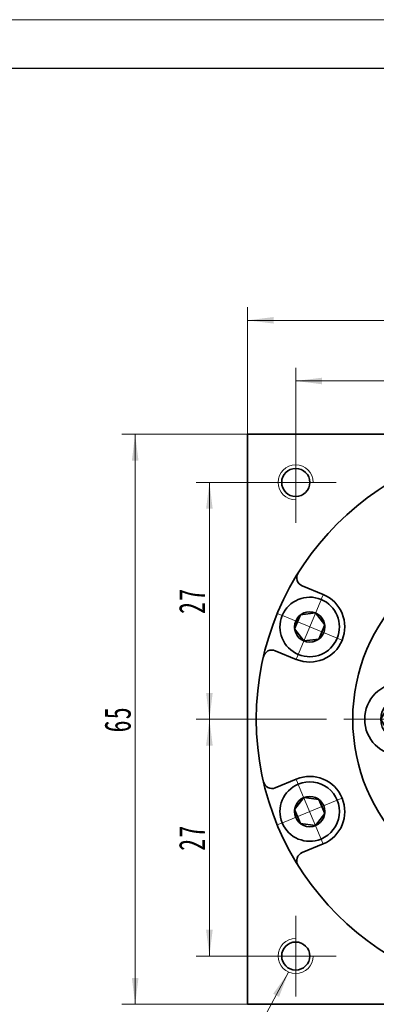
# Model space of a CAD drawing. Header units: millimetres. Extents: x -22 to 447, y -6 to 324.
# Tile 4 of 7: x 217 to 258, y 211 to 324. Entities that reach past the tile are written whole.
import ezdxf

# ---------------------------------------------------------------- set-up
doc = ezdxf.new("R2010")
doc.units = ezdxf.units.MM
doc.set_wipeout_variables(frame=1)
doc.linetypes.add('点画线', pattern=[18, 12, -2, 2, -2])
doc.layers.get('0').update_dxf_attribs({"lineweight": 35})
for name, color, linetype, lineweight in [('中心线层', 1, '点画线', 18), ('图框_外框线', 7, 'Continuous', 18), ('尺寸线层', 3, 'Continuous', 18), ('粗实线层', 7, 'Continuous', 35)]:
    doc.layers.add(name, color=color, linetype=linetype, lineweight=lineweight)
doc.styles.add('标准', font='txt', dxfattribs={"width": 0.667})
doc.dimstyles.new('a4-1-1', dxfattribs={"dimtxt": 3, "dimasz": 3, "dimexe": 1.5, "dimexo": 0, "dimgap": 0.5, "dimtad": 1, "dimdec": 3, "dimdsep": 46, "dimtxsty": '标准', "dimblk": '_CAXARROW', "dimcen": 0, "dimdle": 4, "dimazin": 2, "dimtfac": 0.707107, "dimtdec": 3, "dimtix": 1, "dimtmove": 2, "dimatfit": 3, "dimfxl": 1, "dimfrac": 2, "dimtolj": 1, "dimtzin": 0, "dimarcsym": 1})

# ---------------------------------------------------------------- blocks, each defined once
blk = doc.blocks.new('*X9')
at = {"layer": '尺寸线层', "linetype": 'Continuous', "transparency": 16777216}
for points in [[(248.36, 282.49), (251.36, 282.86), (251.36, 282.11)], [(275.36, 282.49), (272.36, 282.86), (272.36, 282.11)]]:
    blk.add_hatch(color=0, dxfattribs=at).paths.add_polyline_path(points, flags=0)
at = {"layer": '尺寸线层', "color": 0, "linetype": 'Continuous', "transparency": 16777216}
for p, q in [((248.36, 275.52), (248.36, 283.99)), ((275.36, 279.19), (275.36, 283.99)), ((248.36, 282.49), (275.36, 282.49))]:
    blk.add_line(p, q, dxfattribs=at)
at = {"layer": '尺寸线层', "color": 0, "transparency": 16777216, "insert": (261.86, 284.47), "char_height": 3, "width": 6, "attachment_point": 5, "line_spacing_factor": 1.15057, "style": '标准'}
blk.add_mtext('\\T1.1;27', dxfattribs=at)
blk = doc.blocks.new('_CAXARROW')
blk.add_hatch(color=0).paths.add_polyline_path([(0, 0), (-1, 0.125), (-1, -0.125)], flags=0)
blk = doc.blocks.new('*X11')
at = {"layer": '尺寸线层', "linetype": 'Continuous', "transparency": 16777216}
for points in [[(238.52, 270.92), (238.89, 267.92), (238.14, 267.92)], [(238.52, 243.92), (238.89, 246.92), (238.14, 246.92)]]:
    blk.add_hatch(color=0, dxfattribs=at).paths.add_polyline_path(points, flags=0)
at = {"layer": '尺寸线层', "color": 0, "linetype": 'Continuous', "transparency": 16777216}
for p, q in [((243.76, 270.92), (237.02, 270.92)), ((238.52, 270.92), (238.52, 243.92)), ((239.86, 243.92), (237.02, 243.92))]:
    blk.add_line(p, q, dxfattribs=at)
at = {"layer": '尺寸线层', "color": 0, "transparency": 16777216, "insert": (236.53, 257.42), "char_height": 3, "width": 6, "attachment_point": 5, "rotation": 90, "line_spacing_factor": 1.15057, "style": '标准'}
blk.add_mtext('\\T1.1;27', dxfattribs=at)
blk = doc.blocks.new('*X12')
at = {"layer": '尺寸线层', "linetype": 'Continuous', "transparency": 16777216}
for points in [[(238.52, 243.92), (238.89, 240.92), (238.14, 240.92)], [(238.52, 216.92), (238.89, 219.92), (238.14, 219.92)]]:
    blk.add_hatch(color=0, dxfattribs=at).paths.add_polyline_path(points, flags=0)
at = {"layer": '尺寸线层', "color": 0, "linetype": 'Continuous', "transparency": 16777216}
for p, q in [((239.86, 243.92), (237.02, 243.92)), ((238.52, 243.92), (238.52, 216.92)), ((243.76, 216.92), (237.02, 216.92))]:
    blk.add_line(p, q, dxfattribs=at)
at = {"layer": '尺寸线层', "color": 0, "transparency": 16777216, "insert": (236.53, 230.42), "char_height": 3, "width": 6, "attachment_point": 5, "rotation": 90, "line_spacing_factor": 1.15057, "style": '标准'}
blk.add_mtext('\\T1.1;27', dxfattribs=at)
blk = doc.blocks.new('*X13')
at = {"layer": '尺寸线层', "linetype": 'Continuous', "transparency": 16777216}
for points in [[(230.05, 276.42), (229.68, 273.42), (230.43, 273.42)], [(230.05, 211.42), (229.68, 214.42), (230.43, 214.42)]]:
    blk.add_hatch(color=0, dxfattribs=at).paths.add_polyline_path(points, flags=0)
at = {"layer": '尺寸线层', "color": 0, "linetype": 'Continuous', "transparency": 16777216}
for p, q in [((242.86, 276.42), (228.55, 276.42)), ((230.05, 211.42), (230.05, 276.42)), ((242.86, 211.42), (228.55, 211.42))]:
    blk.add_line(p, q, dxfattribs=at)
at = {"layer": '尺寸线层', "color": 0, "transparency": 16777216, "insert": (228.07, 243.92), "char_height": 3, "width": 6, "attachment_point": 5, "rotation": 90, "line_spacing_factor": 1.15057, "style": '标准'}
blk.add_mtext('\\T1.1;65', dxfattribs=at)
blk = doc.blocks.new('*X14')
at = {"layer": '尺寸线层', "linetype": 'Continuous', "transparency": 16777216}
for points in [[(242.86, 289.4), (245.86, 289.78), (245.86, 289.03)], [(307.86, 289.4), (304.86, 289.78), (304.86, 289.03)]]:
    blk.add_hatch(color=0, dxfattribs=at).paths.add_polyline_path(points, flags=0)
at = {"layer": '尺寸线层', "color": 0, "linetype": 'Continuous', "transparency": 16777216}
for p, q in [((242.86, 276.42), (242.86, 290.9)), ((307.86, 276.42), (307.86, 290.9)), ((242.86, 289.4), (307.86, 289.4))]:
    blk.add_line(p, q, dxfattribs=at)
at = {"layer": '尺寸线层', "color": 0, "transparency": 16777216, "insert": (275.36, 291.39), "char_height": 3, "width": 6, "attachment_point": 5, "line_spacing_factor": 1.15057, "style": '标准'}
blk.add_mtext('\\T1.1;65', dxfattribs=at)
blk = doc.blocks.new('*X15')
at = {"layer": '尺寸线层', "linetype": 'Continuous'}
blk.add_hatch(color=0, dxfattribs=at).paths.add_polyline_path([(13.51, 19.45), (12.42, 16.63), (11.76, 16.99)], flags=0)
at = {"layer": '尺寸线层', "color": 0, "linetype": 'Continuous'}
blk.add_line((13.51, 19.45), (3, 0), dxfattribs=at)
at = {"layer": '尺寸线层', "color": 0}
for p, q in [((0, 6.73), (-10.53, 6.73)), ((0, 0), (0, 6.73)), ((0, 0), (-10.53, 0)), ((3, 0), (0, 0))]:
    blk.add_line(p, q, dxfattribs=at)
at = {"layer": '尺寸线层', "color": 0, "insert": (-1.5, 0.6), "char_height": 3, "width": 17.068, "attachment_point": 9, "line_spacing_factor": 1.15057, "style": '标准'}
blk.add_mtext('\\T1.1;4-M4x8\\P6个面', dxfattribs=at)
blk = doc.blocks.new('*X16')
at = {"layer": '中心线层', "linetype": '点画线', "lineweight": 18}
for p, q in [((0, -3.89), (0, 3.89)), ((-3.89, 0), (3.89, 0))]:
    blk.add_line(p, q, dxfattribs=at)
at = {"layer": '粗实线层'}
for p, q in [((-1.73, 0), (-0.87, 1.5)), ((-0.87, 1.5), (0.87, 1.5)), ((1.73, 0), (0.87, 1.5)), ((1.73, 0), (0.87, 1.5)), ((-1.73, 0), (-0.87, -1.5)), ((1.73, 0), (0.87, -1.5)), ((-0.87, -1.5), (0.87, -1.5))]:
    blk.add_line(p, q, dxfattribs=at)
blk.add_circle((0, 0), 1.73, dxfattribs=at)
for start, end in [(0, 180), (180, 360)]:
    blk.add_arc((0, 0), 3.39, start, end, dxfattribs=at)
blk = doc.blocks.new('*X20')
at = {"layer": '中心线层', "linetype": '点画线', "lineweight": 18}
for p, q in [((0, -4.76), (0, 4.76)), ((-4.76, 0), (4.76, 0))]:
    blk.add_line(p, q, dxfattribs=at)
at = {"layer": '粗实线层'}
for p, q in [((-2.31, 0), (-1.15, 2)), ((-1.15, 2), (1.15, 2)), ((2.31, 0), (1.15, 2)), ((2.31, 0), (1.15, 2)), ((-2.31, 0), (-1.15, -2)), ((2.31, 0), (1.15, -2)), ((-1.15, -2), (1.15, -2))]:
    blk.add_line(p, q, dxfattribs=at)
blk.add_circle((0, 0), 2.31, dxfattribs=at)
for start, end in [(0, 180), (180, 360)]:
    blk.add_arc((0, 0), 4.14, start, end, dxfattribs=at)
blk = doc.blocks.new('243gh')
at = {"layer": '粗实线层'}
blk.add_circle((0, 0), 8, dxfattribs=at)
blk.add_wipeout([(-10.86, 0), (-10.86, 0.02), (-10.86, 0.05), (-10.86, 0.07), (-10.86, 0.1), (-10.86, 0.12), (-10.86, 0.15), (-10.86, 0.17), (-10.86, 0.19), (-10.87, 0.22), (-10.87, 0.24), (-10.87, 0.27), (-10.87, 0.29), (-10.87, 0.32), (-10.87, 0.34), (-10.88, 0.36), (-10.88, 0.39), (-10.88, 0.41), (-10.88, 0.44), (-10.89, 0.46), (-10.89, 0.48), (-10.89, 0.51), (-10.89, 0.53), (-10.9, 0.56), (-10.9, 0.58), (-10.9, 0.6), (-10.91, 0.63), (-10.91, 0.65), (-10.92, 0.68), (-10.92, 0.7), (-10.92, 0.72), (-10.92, 0.72), (-10.96, 0.91), (-11.01, 1.1), (-11.06, 1.28), (-11.13, 1.47), (-11.2, 1.64), (-11.28, 1.82), (-11.37, 1.99), (-11.47, 2.16), (-11.57, 2.32), (-11.68, 2.48), (-11.8, 2.63), (-11.93, 2.77), (-12.06, 2.91), (-12.2, 3.05), (-12.34, 3.17), (-12.49, 3.29), (-12.65, 3.41), (-12.81, 3.51), (-12.97, 3.61), (-13.14, 3.7), (-13.32, 3.78), (-13.5, 3.86), (-13.68, 3.92), (-13.86, 3.98), (-14.05, 4.03), (-14.23, 4.07), (-14.42, 4.1), (-14.62, 4.12), (-14.81, 4.14), (-15, 4.14), (-15, 4.14), (-15.19, 4.14), (-15.38, 4.12), (-15.58, 4.1), (-15.77, 4.07), (-15.95, 4.03), (-16.14, 3.98), (-16.32, 3.92), (-16.5, 3.86), (-16.68, 3.78), (-16.86, 3.7), (-17.03, 3.61), (-17.19, 3.51), (-17.35, 3.41), (-17.51, 3.29), (-17.66, 3.17), (-17.8, 3.05), (-17.94, 2.91), (-18.07, 2.77), (-18.2, 2.63), (-18.32, 2.48), (-18.43, 2.32), (-18.53, 2.16), (-18.63, 1.99), (-18.72, 1.82), (-18.8, 1.64), (-18.87, 1.47), (-18.94, 1.28), (-18.99, 1.1), (-19.04, 0.91), (-19.08, 0.72), (-19.08, 0.72), (-19.08, 0.7), (-19.08, 0.68), (-19.09, 0.65), (-19.09, 0.63), (-19.1, 0.6), (-19.1, 0.58), (-19.1, 0.56), (-19.11, 0.53), (-19.11, 0.51), (-19.11, 0.48), (-19.11, 0.46), (-19.12, 0.44), (-19.12, 0.41), (-19.12, 0.39), (-19.12, 0.36), (-19.13, 0.34), (-19.13, 0.32), (-19.13, 0.29), (-19.13, 0.27), (-19.13, 0.24), (-19.13, 0.22), (-19.14, 0.19), (-19.14, 0.17), (-19.14, 0.15), (-19.14, 0.12), (-19.14, 0.1), (-19.14, 0.07), (-19.14, 0.05), (-19.14, 0.02), (-19.14, 0), (-19.14, 0), (-19.13, -0.22), (-19.12, -0.43), (-19.09, -0.65), (-19.05, -0.86), (-19, -1.07), (-18.94, -1.28), (-18.87, -1.48), (-18.78, -1.68), (-18.69, -1.88), (-18.59, -2.07), (-18.47, -2.25), (-18.35, -2.43), (-18.22, -2.61), (-18.08, -2.77), (-17.93, -2.93), (-17.77, -3.08), (-17.61, -3.22), (-17.43, -3.35), (-17.25, -3.47), (-17.07, -3.59), (-16.88, -3.69), (-16.68, -3.78), (-16.48, -3.87), (-16.28, -3.94), (-16.07, -4), (-15.86, -4.05), (-15.65, -4.09), (-15.43, -4.12), (-15.22, -4.13), (-15, -4.14), (-15, -4.14), (-14.78, -4.13), (-14.57, -4.12), (-14.35, -4.09), (-14.14, -4.05), (-13.93, -4), (-13.72, -3.94), (-13.52, -3.87), (-13.32, -3.78), (-13.12, -3.69), (-12.93, -3.59), (-12.75, -3.47), (-12.57, -3.35), (-12.39, -3.22), (-12.23, -3.08), (-12.07, -2.93), (-11.92, -2.77), (-11.78, -2.61), (-11.65, -2.43), (-11.53, -2.25), (-11.41, -2.07), (-11.31, -1.88), (-11.22, -1.68), (-11.13, -1.48), (-11.06, -1.28), (-11, -1.07), (-10.95, -0.86), (-10.91, -0.65), (-10.88, -0.43), (-10.87, -0.22)]).dxf.layer = '粗实线层'
blk.add_circle((0, 0), 20.5, dxfattribs=at)
blk.add_blockref('*X20', (-15, 0), dxfattribs=at)
for points in [[(-3.36, 10.33), (-3.33, 10.34), (-3.31, 10.34), (-3.29, 10.35), (-3.26, 10.36), (-3.24, 10.37), (-3.22, 10.38), (-3.2, 10.38), (-3.17, 10.39), (-3.15, 10.4), (-3.13, 10.41), (-3.1, 10.42), (-3.08, 10.43), (-3.06, 10.44), (-3.04, 10.45), (-3.02, 10.46), (-2.99, 10.47), (-2.97, 10.48), (-2.95, 10.49), (-2.93, 10.5), (-2.9, 10.51), (-2.88, 10.52), (-2.86, 10.53), (-2.84, 10.54), (-2.82, 10.55), (-2.79, 10.56), (-2.77, 10.57), (-2.75, 10.58), (-2.73, 10.59), (-2.71, 10.6), (-2.69, 10.61), (-2.69, 10.61), (-2.52, 10.71), (-2.36, 10.81), (-2.2, 10.92), (-2.05, 11.04), (-1.9, 11.16), (-1.76, 11.29), (-1.62, 11.43), (-1.49, 11.57), (-1.37, 11.72), (-1.26, 11.87), (-1.15, 12.03), (-1.05, 12.2), (-0.96, 12.37), (-0.87, 12.54), (-0.8, 12.72), (-0.73, 12.9), (-0.67, 13.08), (-0.62, 13.27), (-0.58, 13.45), (-0.54, 13.64), (-0.52, 13.83), (-0.5, 14.03), (-0.5, 14.22), (-0.5, 14.41), (-0.51, 14.6), (-0.53, 14.79), (-0.56, 14.99), (-0.6, 15.17), (-0.64, 15.36), (-0.7, 15.55), (-0.7, 15.55), (-0.76, 15.73), (-0.83, 15.91), (-0.91, 16.08), (-1, 16.25), (-1.1, 16.42), (-1.2, 16.58), (-1.31, 16.74), (-1.43, 16.89), (-1.56, 17.03), (-1.69, 17.17), (-1.83, 17.31), (-1.97, 17.44), (-2.12, 17.56), (-2.28, 17.67), (-2.44, 17.78), (-2.6, 17.87), (-2.77, 17.96), (-2.95, 18.05), (-3.13, 18.12), (-3.31, 18.19), (-3.49, 18.24), (-3.68, 18.29), (-3.87, 18.33), (-4.05, 18.36), (-4.25, 18.39), (-4.44, 18.4), (-4.63, 18.41), (-4.82, 18.4), (-5.01, 18.39), (-5.21, 18.37), (-5.21, 18.37), (-5.23, 18.36), (-5.25, 18.36), (-5.28, 18.36), (-5.3, 18.35), (-5.33, 18.35), (-5.35, 18.34), (-5.37, 18.34), (-5.4, 18.34), (-5.42, 18.33), (-5.45, 18.33), (-5.47, 18.32), (-5.49, 18.32), (-5.52, 18.31), (-5.54, 18.31), (-5.56, 18.3), (-5.59, 18.29), (-5.61, 18.29), (-5.63, 18.28), (-5.66, 18.28), (-5.68, 18.27), (-5.71, 18.27), (-5.73, 18.26), (-5.75, 18.25), (-5.78, 18.25), (-5.8, 18.24), (-5.82, 18.23), (-5.85, 18.23), (-5.87, 18.22), (-5.89, 18.21), (-5.91, 18.2), (-5.91, 18.2), (-6.12, 18.13), (-6.32, 18.05), (-6.51, 17.95), (-6.71, 17.85), (-6.89, 17.74), (-7.07, 17.62), (-7.24, 17.48), (-7.41, 17.34), (-7.56, 17.19), (-7.71, 17.04), (-7.85, 16.87), (-7.98, 16.7), (-8.11, 16.52), (-8.22, 16.34), (-8.32, 16.15), (-8.42, 15.95), (-8.5, 15.75), (-8.57, 15.55), (-8.63, 15.34), (-8.68, 15.13), (-8.72, 14.91), (-8.75, 14.7), (-8.77, 14.48), (-8.78, 14.27), (-8.77, 14.05), (-8.75, 13.83), (-8.72, 13.62), (-8.68, 13.41), (-8.63, 13.19), (-8.57, 12.99), (-8.57, 12.99), (-8.5, 12.78), (-8.42, 12.58), (-8.32, 12.39), (-8.22, 12.2), (-8.11, 12.01), (-7.98, 11.83), (-7.85, 11.66), (-7.71, 11.5), (-7.56, 11.34), (-7.41, 11.19), (-7.24, 11.05), (-7.07, 10.92), (-6.89, 10.79), (-6.71, 10.68), (-6.51, 10.58), (-6.32, 10.48), (-6.12, 10.4), (-5.91, 10.33), (-5.71, 10.27), (-5.5, 10.22), (-5.28, 10.18), (-5.07, 10.15), (-4.85, 10.13), (-4.64, 10.13), (-4.42, 10.13), (-4.2, 10.15), (-3.99, 10.18), (-3.77, 10.22), (-3.56, 10.27)], [(8.79, 6.38), (8.8, 6.36), (8.81, 6.34), (8.83, 6.32), (8.84, 6.31), (8.86, 6.29), (8.87, 6.27), (8.89, 6.25), (8.9, 6.23), (8.92, 6.21), (8.93, 6.19), (8.95, 6.17), (8.97, 6.15), (8.98, 6.14), (9, 6.12), (9.01, 6.1), (9.03, 6.08), (9.04, 6.06), (9.06, 6.04), (9.08, 6.03), (9.09, 6.01), (9.11, 5.99), (9.13, 5.97), (9.14, 5.96), (9.16, 5.94), (9.18, 5.92), (9.19, 5.9), (9.21, 5.89), (9.23, 5.87), (9.25, 5.85), (9.26, 5.84), (9.26, 5.84), (9.4, 5.7), (9.55, 5.58), (9.71, 5.46), (9.86, 5.36), (10.03, 5.25), (10.2, 5.16), (10.37, 5.07), (10.54, 5), (10.72, 4.93), (10.91, 4.86), (11.09, 4.81), (11.28, 4.77), (11.47, 4.73), (11.66, 4.7), (11.85, 4.69), (12.04, 4.68), (12.23, 4.68), (12.43, 4.69), (12.62, 4.7), (12.81, 4.73), (13, 4.77), (13.18, 4.81), (13.37, 4.87), (13.55, 4.93), (13.73, 5), (13.91, 5.08), (14.08, 5.16), (14.25, 5.26), (14.41, 5.36), (14.57, 5.47), (14.57, 5.47), (14.72, 5.58), (14.87, 5.71), (15.01, 5.84), (15.15, 5.98), (15.27, 6.12), (15.4, 6.27), (15.51, 6.42), (15.62, 6.58), (15.72, 6.75), (15.81, 6.91), (15.9, 7.09), (15.97, 7.26), (16.04, 7.44), (16.1, 7.63), (16.15, 7.81), (16.19, 8), (16.23, 8.19), (16.25, 8.38), (16.27, 8.57), (16.27, 8.77), (16.27, 8.96), (16.26, 9.15), (16.24, 9.34), (16.21, 9.53), (16.18, 9.72), (16.13, 9.91), (16.07, 10.09), (16.01, 10.27), (15.94, 10.45), (15.86, 10.63), (15.86, 10.63), (15.85, 10.65), (15.84, 10.67), (15.83, 10.69), (15.82, 10.71), (15.8, 10.74), (15.79, 10.76), (15.78, 10.78), (15.77, 10.8), (15.76, 10.82), (15.75, 10.84), (15.73, 10.86), (15.72, 10.88), (15.71, 10.9), (15.7, 10.93), (15.69, 10.95), (15.67, 10.97), (15.66, 10.99), (15.65, 11.01), (15.63, 11.03), (15.62, 11.05), (15.61, 11.07), (15.59, 11.09), (15.58, 11.11), (15.57, 11.13), (15.55, 11.15), (15.54, 11.17), (15.53, 11.19), (15.51, 11.21), (15.5, 11.23), (15.48, 11.25), (15.48, 11.25), (15.35, 11.42), (15.21, 11.59), (15.06, 11.74), (14.91, 11.89), (14.74, 12.03), (14.57, 12.17), (14.39, 12.29), (14.21, 12.4), (14.01, 12.51), (13.82, 12.6), (13.62, 12.68), (13.41, 12.75), (13.21, 12.82), (13, 12.87), (12.78, 12.91), (12.57, 12.93), (12.35, 12.95), (12.14, 12.96), (11.92, 12.95), (11.7, 12.93), (11.49, 12.91), (11.27, 12.87), (11.06, 12.82), (10.86, 12.75), (10.65, 12.68), (10.45, 12.6), (10.26, 12.51), (10.07, 12.4), (9.88, 12.29), (9.7, 12.17), (9.7, 12.17), (9.53, 12.03), (9.37, 11.89), (9.21, 11.74), (9.06, 11.59), (8.92, 11.42), (8.79, 11.25), (8.66, 11.07), (8.55, 10.89), (8.45, 10.7), (8.35, 10.5), (8.27, 10.3), (8.2, 10.1), (8.14, 9.89), (8.09, 9.68), (8.05, 9.46), (8.02, 9.25), (8, 9.03), (8, 8.82), (8, 8.6), (8.02, 8.38), (8.05, 8.17), (8.09, 7.96), (8.14, 7.75), (8.2, 7.54), (8.27, 7.33), (8.35, 7.13), (8.45, 6.94), (8.55, 6.75), (8.66, 6.56)], [(8.79, -6.38), (8.77, -6.4), (8.76, -6.42), (8.74, -6.44), (8.73, -6.46), (8.72, -6.48), (8.7, -6.5), (8.69, -6.52), (8.68, -6.54), (8.66, -6.56), (8.65, -6.58), (8.64, -6.6), (8.62, -6.62), (8.61, -6.65), (8.6, -6.67), (8.59, -6.69), (8.57, -6.71), (8.56, -6.73), (8.55, -6.75), (8.54, -6.77), (8.52, -6.79), (8.51, -6.81), (8.5, -6.83), (8.49, -6.86), (8.48, -6.88), (8.47, -6.9), (8.46, -6.92), (8.44, -6.94), (8.43, -6.96), (8.42, -6.98), (8.41, -7.01), (8.41, -7.01), (8.33, -7.18), (8.26, -7.36), (8.2, -7.54), (8.14, -7.73), (8.1, -7.91), (8.06, -8.1), (8.03, -8.29), (8.01, -8.48), (8, -8.68), (8, -8.87), (8, -9.06), (8.02, -9.25), (8.04, -9.44), (8.08, -9.63), (8.12, -9.82), (8.17, -10.01), (8.23, -10.19), (8.3, -10.37), (8.37, -10.55), (8.46, -10.72), (8.55, -10.89), (8.65, -11.05), (8.76, -11.21), (8.87, -11.37), (9, -11.52), (9.12, -11.66), (9.26, -11.8), (9.4, -11.93), (9.55, -12.05), (9.7, -12.17), (9.7, -12.17), (9.86, -12.28), (10.02, -12.38), (10.19, -12.47), (10.36, -12.56), (10.54, -12.64), (10.72, -12.71), (10.9, -12.77), (11.09, -12.82), (11.27, -12.87), (11.46, -12.9), (11.65, -12.93), (11.84, -12.95), (12.04, -12.96), (12.23, -12.96), (12.42, -12.95), (12.61, -12.93), (12.8, -12.9), (12.99, -12.87), (13.18, -12.82), (13.37, -12.77), (13.55, -12.71), (13.73, -12.64), (13.9, -12.56), (14.08, -12.47), (14.24, -12.38), (14.41, -12.28), (14.56, -12.17), (14.72, -12.05), (14.87, -11.93), (15.01, -11.8), (15.01, -11.8), (15.02, -11.78), (15.04, -11.76), (15.06, -11.75), (15.08, -11.73), (15.09, -11.71), (15.11, -11.7), (15.13, -11.68), (15.14, -11.66), (15.16, -11.64), (15.18, -11.63), (15.19, -11.61), (15.21, -11.59), (15.23, -11.57), (15.24, -11.55), (15.26, -11.53), (15.27, -11.52), (15.29, -11.5), (15.31, -11.48), (15.32, -11.46), (15.34, -11.44), (15.35, -11.42), (15.37, -11.4), (15.38, -11.39), (15.4, -11.37), (15.41, -11.35), (15.43, -11.33), (15.44, -11.31), (15.46, -11.29), (15.47, -11.27), (15.48, -11.25), (15.48, -11.25), (15.61, -11.07), (15.72, -10.89), (15.82, -10.7), (15.92, -10.5), (16, -10.3), (16.07, -10.1), (16.13, -9.89), (16.18, -9.68), (16.22, -9.46), (16.25, -9.25), (16.27, -9.03), (16.28, -8.82), (16.27, -8.6), (16.25, -8.38), (16.22, -8.17), (16.18, -7.96), (16.13, -7.75), (16.07, -7.54), (16, -7.33), (15.92, -7.13), (15.82, -6.94), (15.72, -6.75), (15.61, -6.56), (15.48, -6.38), (15.35, -6.21), (15.21, -6.05), (15.06, -5.89), (14.91, -5.74), (14.74, -5.6), (14.57, -5.47), (14.57, -5.47), (14.39, -5.34), (14.21, -5.23), (14.01, -5.13), (13.82, -5.03), (13.62, -4.95), (13.41, -4.88), (13.21, -4.82), (13, -4.77), (12.78, -4.73), (12.57, -4.7), (12.35, -4.68), (12.14, -4.68), (11.92, -4.68), (11.7, -4.7), (11.49, -4.73), (11.27, -4.77), (11.06, -4.82), (10.86, -4.88), (10.65, -4.95), (10.45, -5.03), (10.26, -5.13), (10.07, -5.23), (9.88, -5.34), (9.7, -5.47), (9.53, -5.6), (9.37, -5.74), (9.21, -5.89), (9.06, -6.05), (8.92, -6.21)], [(-3.36, -10.33), (-3.38, -10.32), (-3.4, -10.31), (-3.43, -10.31), (-3.45, -10.3), (-3.47, -10.29), (-3.5, -10.29), (-3.52, -10.28), (-3.54, -10.27), (-3.57, -10.27), (-3.59, -10.26), (-3.61, -10.25), (-3.64, -10.25), (-3.66, -10.24), (-3.68, -10.24), (-3.71, -10.23), (-3.73, -10.23), (-3.75, -10.22), (-3.78, -10.22), (-3.8, -10.21), (-3.83, -10.21), (-3.85, -10.2), (-3.87, -10.2), (-3.9, -10.19), (-3.92, -10.19), (-3.94, -10.18), (-3.97, -10.18), (-3.99, -10.18), (-4.02, -10.17), (-4.04, -10.17), (-4.06, -10.17), (-4.06, -10.17), (-4.26, -10.14), (-4.45, -10.13), (-4.64, -10.13), (-4.83, -10.13), (-5.02, -10.14), (-5.22, -10.17), (-5.41, -10.2), (-5.59, -10.24), (-5.78, -10.29), (-5.96, -10.34), (-6.14, -10.41), (-6.32, -10.49), (-6.5, -10.57), (-6.67, -10.66), (-6.83, -10.76), (-6.99, -10.86), (-7.15, -10.98), (-7.3, -11.1), (-7.44, -11.22), (-7.58, -11.36), (-7.71, -11.5), (-7.84, -11.64), (-7.96, -11.79), (-8.07, -11.95), (-8.17, -12.11), (-8.27, -12.28), (-8.36, -12.45), (-8.44, -12.63), (-8.51, -12.8), (-8.57, -12.99), (-8.57, -12.99), (-8.63, -13.17), (-8.67, -13.36), (-8.71, -13.55), (-8.74, -13.74), (-8.76, -13.93), (-8.77, -14.12), (-8.77, -14.31), (-8.77, -14.51), (-8.75, -14.7), (-8.73, -14.89), (-8.69, -15.08), (-8.65, -15.27), (-8.6, -15.45), (-8.54, -15.63), (-8.47, -15.81), (-8.4, -15.99), (-8.31, -16.16), (-8.22, -16.33), (-8.12, -16.5), (-8.01, -16.66), (-7.9, -16.81), (-7.78, -16.96), (-7.65, -17.1), (-7.51, -17.24), (-7.37, -17.37), (-7.23, -17.5), (-7.07, -17.61), (-6.91, -17.72), (-6.75, -17.82), (-6.58, -17.92), (-6.58, -17.92), (-6.56, -17.93), (-6.54, -17.94), (-6.52, -17.95), (-6.5, -17.96), (-6.48, -17.97), (-6.45, -17.98), (-6.43, -18), (-6.41, -18.01), (-6.39, -18.02), (-6.37, -18.03), (-6.34, -18.04), (-6.32, -18.05), (-6.3, -18.06), (-6.28, -18.07), (-6.26, -18.08), (-6.23, -18.09), (-6.21, -18.09), (-6.19, -18.1), (-6.17, -18.11), (-6.14, -18.12), (-6.12, -18.13), (-6.1, -18.14), (-6.07, -18.15), (-6.05, -18.16), (-6.03, -18.16), (-6.01, -18.17), (-5.98, -18.18), (-5.96, -18.19), (-5.94, -18.2), (-5.91, -18.2), (-5.91, -18.2), (-5.71, -18.26), (-5.5, -18.32), (-5.28, -18.35), (-5.07, -18.38), (-4.85, -18.4), (-4.64, -18.41), (-4.42, -18.4), (-4.2, -18.38), (-3.99, -18.35), (-3.77, -18.32), (-3.56, -18.26), (-3.36, -18.2), (-3.15, -18.13), (-2.95, -18.05), (-2.76, -17.95), (-2.57, -17.85), (-2.38, -17.74), (-2.2, -17.62), (-2.03, -17.48), (-1.87, -17.34), (-1.71, -17.19), (-1.56, -17.04), (-1.42, -16.87), (-1.29, -16.7), (-1.16, -16.52), (-1.05, -16.34), (-0.95, -16.15), (-0.85, -15.95), (-0.77, -15.75), (-0.7, -15.55), (-0.7, -15.55), (-0.64, -15.34), (-0.59, -15.13), (-0.55, -14.91), (-0.52, -14.7), (-0.5, -14.48), (-0.5, -14.27), (-0.5, -14.05), (-0.52, -13.83), (-0.55, -13.62), (-0.59, -13.41), (-0.64, -13.19), (-0.7, -12.99), (-0.77, -12.78), (-0.85, -12.58), (-0.95, -12.39), (-1.05, -12.2), (-1.16, -12.01), (-1.29, -11.83), (-1.42, -11.66), (-1.56, -11.5), (-1.71, -11.34), (-1.87, -11.19), (-2.03, -11.05), (-2.2, -10.92), (-2.38, -10.79), (-2.57, -10.68), (-2.76, -10.58), (-2.95, -10.48), (-3.15, -10.4)]]:
    blk.add_wipeout(points).dxf.layer = '粗实线层'
blk.add_circle((0, 0), 9.5, dxfattribs=at)
for p, rotation in [((-4.64, 14.27), 288.0000000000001), ((12.14, 8.82), 216), ((12.14, -8.82), 144), ((-4.64, -14.27), 72.00000000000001)]:
    blk.add_blockref('*X20', p, dxfattribs=dict(at, rotation=rotation))

msp = doc.modelspace()

# ---------------------------------------------------------------- linework, layer by layer
at = {"layer": '中心线层'}
for p, q in [((248.359, 266.3217), (248.359, 275.5217)), ((243.759, 270.9217), (252.959, 270.9217)), ((239.859, 243.9217), (310.859, 243.9217)), ((248.359, 212.3217), (248.359, 221.5217)), ((252.959, 216.9217), (243.759, 216.9217))]:
    msp.add_line(p, q, dxfattribs=at)
at = {"layer": '粗实线层'}
for p, q in [((242.859, 276.4217), (307.859, 276.4217)), ((242.859, 211.4217), (242.859, 276.4217)), ((251.483, 258.1411), (249.0926, 259.1312)), ((248.4216, 250.75), (246.0311, 251.7402)), ((248.4216, 237.0935), (246.0311, 236.1033)), ((251.483, 229.7024), (249.0926, 228.7123)), ((242.859, 211.4217), (307.859, 211.4217))]:
    msp.add_line(p, q, dxfattribs=at)
for centre, radius in [((275.359, 243.9217), 31.5), ((248.359, 270.9217), 1.6), ((248.359, 216.9217), 1.6)]:
    msp.add_circle(centre, radius, dxfattribs=at)
at = {"layer": '粗实线层', "lineweight": 18}
for centre, start, end in [((248.359, 270.9217), 360, 270), ((248.359, 216.9217), 90, 360)]:
    msp.add_arc(centre, 2, start, end, dxfattribs=at)
at = {"layer": '粗实线层'}
for centre, radius, start, end in [((249.4753, 260.0551), 1, 148.064537, 247.500054), ((249.9523, 254.4455), 4, 247.5, 67.5), ((245.6485, 250.8163), 1, 67.499946, 166.935463), ((249.9523, 233.3979), 4, 292.5, 112.5), ((245.6485, 237.0272), 1, 193.064537, 292.500054), ((249.4753, 227.7884), 1, 112.499946, 211.935463)]:
    msp.add_arc(centre, radius, start, end, dxfattribs=at)

# ---------------------------------------------------------------- block references
at = {"layer": '尺寸线层'}
msp.add_blockref('*X15', (234.0367, 195.6404), dxfattribs=at)

# ---------------------------------------------------------------- dimensions: what is measured, and where the dimension line sits
for base, p1, p2, picture, middle in [((307.859, 289.4038), (242.859, 276.4217), (307.859, 276.4217), '*X14', (275.359, 291.3871)), ((275.359, 282.486), (248.359, 275.5217), (275.359, 279.194), '*X9', (261.859, 284.4692))]:
    dim = msp.add_linear_dim(base=base, p1=p1, p2=p2, dimstyle='a4-1-1', override={"dimsah": 1, "dimtfill": 1, "dimtzin": 0}, dxfattribs=at)
    dim.commit()
    dim.dimension.update_dxf_attribs({"geometry": picture, "text_midpoint": middle})
for base, p1, p2, angle, picture, middle in [((230.0515, 276.4217), (242.859, 211.4217), (242.859, 276.4217), 90, '*X13', (228.0683, 243.9217)), ((238.5159, 243.9217), (243.759, 270.9217), (239.859, 243.9217), 270, '*X11', (236.5326, 257.4217)), ((238.5159, 216.9217), (239.859, 243.9217), (243.759, 216.9217), 270, '*X12', (236.5326, 230.4217))]:
    dim = msp.add_linear_dim(base=base, p1=p1, p2=p2, angle=angle, dimstyle='a4-1-1', override={"dimsah": 1, "dimtfill": 1, "dimtzin": 0}, dxfattribs=at)
    dim.commit()
    dim.dimension.update_dxf_attribs({"geometry": picture, "text_midpoint": middle})

# ---------------------------------------------------------------- next in the draw order: wipeouts: each hides what was drawn before it
for points in [[(251.2496, 257.5775), (251.2301, 257.5855), (251.2106, 257.5934), (251.191, 257.6011), (251.1714, 257.6087), (251.1517, 257.6162), (251.132, 257.6236), (251.1123, 257.6309), (251.0925, 257.638), (251.0726, 257.6451), (251.0527, 257.652), (251.0328, 257.6587), (251.0128, 257.6654), (250.9928, 257.6719), (250.9728, 257.6783), (250.9527, 257.6846), (250.9325, 257.6907), (250.9124, 257.6967), (250.8921, 257.7026), (250.8719, 257.7084), (250.8516, 257.7141), (250.8313, 257.7196), (250.811, 257.725), (250.7906, 257.7303), (250.7702, 257.7354), (250.7497, 257.7404), (250.7292, 257.7453), (250.7087, 257.7501), (250.6882, 257.7547), (250.6676, 257.7592), (250.647, 257.7636), (250.647, 257.7636), (250.4932, 257.7921), (250.3383, 257.8135), (250.1825, 257.8277), (250.0262, 257.8347), (249.8698, 257.8345), (249.7135, 257.8271), (249.5578, 257.8125), (249.4029, 257.7907), (249.2491, 257.7618), (249.0969, 257.7258), (248.9464, 257.6829), (248.7982, 257.633), (248.6523, 257.5764), (248.5093, 257.5131), (248.3693, 257.4432), (248.2327, 257.367), (248.0998, 257.2846), (247.9708, 257.1961), (247.846, 257.1017), (247.7257, 257.0017), (247.6101, 256.8963), (247.4995, 256.7856), (247.3942, 256.67), (247.2943, 256.5496), (247.2001, 256.4247), (247.1117, 256.2957), (247.0294, 256.1626), (246.9533, 256.026), (246.8835, 255.8859), (246.8203, 255.7428), (246.8203, 255.7428), (246.7638, 255.597), (246.7141, 255.4486), (246.6713, 255.2982), (246.6354, 255.1459), (246.6067, 254.9921), (246.585, 254.8372), (246.5705, 254.6815), (246.5632, 254.5252), (246.5632, 254.3688), (246.5703, 254.2125), (246.5847, 254.0567), (246.6062, 253.9018), (246.6348, 253.748), (246.6706, 253.5957), (246.7133, 253.4452), (246.7629, 253.2968), (246.8192, 253.1509), (246.8823, 253.0077), (246.9519, 252.8676), (247.0279, 252.7309), (247.1101, 252.5978), (247.1984, 252.4687), (247.2925, 252.3437), (247.3923, 252.2232), (247.4976, 252.1075), (247.608, 251.9968), (247.7235, 251.8912), (247.8437, 251.7911), (247.9684, 251.6967), (248.0973, 251.6081), (248.0973, 251.6081), (248.115, 251.5966), (248.1327, 251.5852), (248.1505, 251.574), (248.1684, 251.5629), (248.1863, 251.5518), (248.2043, 251.5409), (248.2224, 251.5301), (248.2405, 251.5194), (248.2587, 251.5089), (248.277, 251.4984), (248.2953, 251.4881), (248.3137, 251.4778), (248.3322, 251.4677), (248.3507, 251.4577), (248.3693, 251.4478), (248.388, 251.4381), (248.4067, 251.4284), (248.4254, 251.4189), (248.4443, 251.4094), (248.4631, 251.4001), (248.4821, 251.3909), (248.5011, 251.3819), (248.5201, 251.3729), (248.5392, 251.3641), (248.5584, 251.3554), (248.5776, 251.3468), (248.5969, 251.3383), (248.6162, 251.3299), (248.6356, 251.3217), (248.655, 251.3136), (248.655, 251.3136), (248.8207, 251.25), (248.9895, 251.1951), (249.1609, 251.1492), (249.3345, 251.1123), (249.5098, 251.0845), (249.6863, 251.066), (249.8636, 251.0567), (250.041, 251.0567), (250.2183, 251.066), (250.3948, 251.0845), (250.5701, 251.1123), (250.7437, 251.1492), (250.9151, 251.1951), (251.0839, 251.25), (251.2496, 251.3136), (251.4117, 251.3858), (251.5699, 251.4663), (251.7236, 251.5551), (251.8724, 251.6517), (252.016, 251.7561), (252.1539, 251.8678), (252.2858, 251.9865), (252.4113, 252.112), (252.5301, 252.2439), (252.6418, 252.3818), (252.7461, 252.5254), (252.8428, 252.6743), (252.9315, 252.828), (253.0121, 252.9861), (253.0843, 253.1482), (253.0843, 253.1482), (253.1479, 253.3139), (253.2027, 253.4827), (253.2486, 253.6542), (253.2855, 253.8278), (253.3133, 254.003), (253.3319, 254.1796), (253.3411, 254.3568), (253.3411, 254.5343), (253.3319, 254.7115), (253.3133, 254.888), (253.2855, 255.0633), (253.2486, 255.2369), (253.2027, 255.4083), (253.1479, 255.5771), (253.0843, 255.7428), (253.0121, 255.905), (252.9315, 256.0631), (252.8428, 256.2168), (252.7461, 256.3656), (252.6418, 256.5092), (252.5301, 256.6472), (252.4113, 256.7791), (252.2858, 256.9046), (252.1539, 257.0233), (252.016, 257.135), (251.8724, 257.2393), (251.7236, 257.336), (251.5699, 257.4247), (251.4117, 257.5053)], [(248.655, 236.5299), (248.6356, 236.5218), (248.6162, 236.5135), (248.5969, 236.5052), (248.5776, 236.4967), (248.5584, 236.4881), (248.5392, 236.4794), (248.5201, 236.4706), (248.5011, 236.4616), (248.4821, 236.4525), (248.4631, 236.4433), (248.4443, 236.434), (248.4254, 236.4246), (248.4067, 236.4151), (248.388, 236.4054), (248.3693, 236.3957), (248.3507, 236.3858), (248.3322, 236.3758), (248.3137, 236.3656), (248.2953, 236.3554), (248.277, 236.3451), (248.2587, 236.3346), (248.2405, 236.324), (248.2224, 236.3133), (248.2043, 236.3025), (248.1863, 236.2916), (248.1684, 236.2806), (248.1505, 236.2695), (248.1327, 236.2582), (248.115, 236.2469), (248.0973, 236.2354), (248.0973, 236.2354), (247.9684, 236.1468), (247.8437, 236.0524), (247.7235, 235.9523), (247.608, 235.8467), (247.4976, 235.736), (247.3923, 235.6202), (247.2925, 235.4998), (247.1984, 235.3748), (247.1101, 235.2457), (247.0279, 235.1126), (246.9519, 234.9758), (246.8823, 234.8357), (246.8192, 234.6926), (246.7629, 234.5467), (246.7133, 234.3983), (246.6706, 234.2478), (246.6348, 234.0955), (246.6062, 233.9417), (246.5847, 233.7868), (246.5703, 233.631), (246.5632, 233.4747), (246.5632, 233.3183), (246.5705, 233.162), (246.585, 233.0063), (246.6067, 232.8513), (246.6354, 232.6976), (246.6713, 232.5453), (246.7141, 232.3948), (246.7638, 232.2465), (246.8203, 232.1006), (246.8203, 232.1006), (246.8835, 231.9575), (246.9533, 231.8175), (247.0294, 231.6808), (247.1117, 231.5478), (247.2001, 231.4187), (247.2943, 231.2939), (247.3942, 231.1735), (247.4995, 231.0578), (247.6101, 230.9472), (247.7257, 230.8417), (247.846, 230.7417), (247.9708, 230.6474), (248.0998, 230.5589), (248.2327, 230.4765), (248.3693, 230.4002), (248.5093, 230.3304), (248.6523, 230.2671), (248.7982, 230.2105), (248.9464, 230.1606), (249.0969, 230.1176), (249.2491, 230.0817), (249.4029, 230.0528), (249.5578, 230.031), (249.7135, 230.0164), (249.8698, 230.0089), (250.0262, 230.0087), (250.1825, 230.0158), (250.3383, 230.03), (250.4932, 230.0514), (250.647, 230.0799), (250.647, 230.0799), (250.6676, 230.0843), (250.6882, 230.0888), (250.7087, 230.0934), (250.7292, 230.0982), (250.7497, 230.1031), (250.7702, 230.1081), (250.7906, 230.1132), (250.811, 230.1185), (250.8313, 230.1239), (250.8516, 230.1294), (250.8719, 230.1351), (250.8921, 230.1408), (250.9124, 230.1467), (250.9325, 230.1528), (250.9527, 230.1589), (250.9728, 230.1652), (250.9928, 230.1716), (251.0128, 230.1781), (251.0328, 230.1847), (251.0527, 230.1915), (251.0726, 230.1984), (251.0925, 230.2054), (251.1123, 230.2126), (251.132, 230.2198), (251.1517, 230.2272), (251.1714, 230.2347), (251.191, 230.2424), (251.2106, 230.2501), (251.2301, 230.258), (251.2496, 230.266), (251.2496, 230.266), (251.4117, 230.3382), (251.5699, 230.4188), (251.7236, 230.5075), (251.8724, 230.6042), (252.016, 230.7085), (252.1539, 230.8202), (252.2858, 230.9389), (252.4113, 231.0644), (252.5301, 231.1963), (252.6418, 231.3342), (252.7461, 231.4778), (252.8428, 231.6267), (252.9315, 231.7804), (253.0121, 231.9385), (253.0843, 232.1006), (253.1479, 232.2663), (253.2027, 232.4351), (253.2486, 232.6066), (253.2855, 232.7802), (253.3133, 232.9555), (253.3319, 233.132), (253.3411, 233.3092), (253.3411, 233.4867), (253.3319, 233.6639), (253.3133, 233.8404), (253.2855, 234.0157), (253.2486, 234.1893), (253.2027, 234.3608), (253.1479, 234.5295), (253.0843, 234.6952), (253.0843, 234.6952), (253.0121, 234.8574), (252.9315, 235.0155), (252.8428, 235.1692), (252.7461, 235.3181), (252.6418, 235.4616), (252.5301, 235.5996), (252.4113, 235.7315), (252.2858, 235.857), (252.1539, 235.9757), (252.016, 236.0874), (251.8724, 236.1917), (251.7236, 236.2884), (251.5699, 236.3771), (251.4117, 236.4577), (251.2496, 236.5299), (251.0839, 236.5935), (250.9151, 236.6483), (250.7437, 236.6943), (250.5701, 236.7312), (250.3948, 236.7589), (250.2183, 236.7775), (250.041, 236.7868), (249.8636, 236.7868), (249.6863, 236.7775), (249.5098, 236.7589), (249.3345, 236.7312), (249.1609, 236.6943), (248.9895, 236.6483), (248.8207, 236.5935)]]:
    msp.add_wipeout(points).dxf.layer = '粗实线层'

# ---------------------------------------------------------------- next in the draw order: block references
at = {"layer": '粗实线层'}
for p, rotation in [((249.9523, 254.4455), 67.50000000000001), ((249.9523, 233.3979), 112.5)]:
    msp.add_blockref('*X16', p, dxfattribs=dict(at, rotation=rotation))

# ---------------------------------------------------------------- next in the draw order: block references
msp.add_blockref('243gh', (275.359, 243.9217), dxfattribs=at)

# ---------------------------------------------------------------- next in the draw order: linework, layer by layer
at = {"layer": '图框_外框线', "color": 3}
msp.add_lwpolyline([(-21.9289, -6.1072), (444.4333, -6.1072), (444.4333, 323.6775), (-21.9289, 323.6775)], close=True, dxfattribs=at)
at = {"layer": '图框_外框线', "color": 3, "lineweight": 25}
msp.add_lwpolyline([(5.8308, -0.5552), (438.8814, -0.5552), (438.8814, 318.1256), (5.8308, 318.1256)], close=True, dxfattribs=at)

doc.saveas('drawing.dxf')
